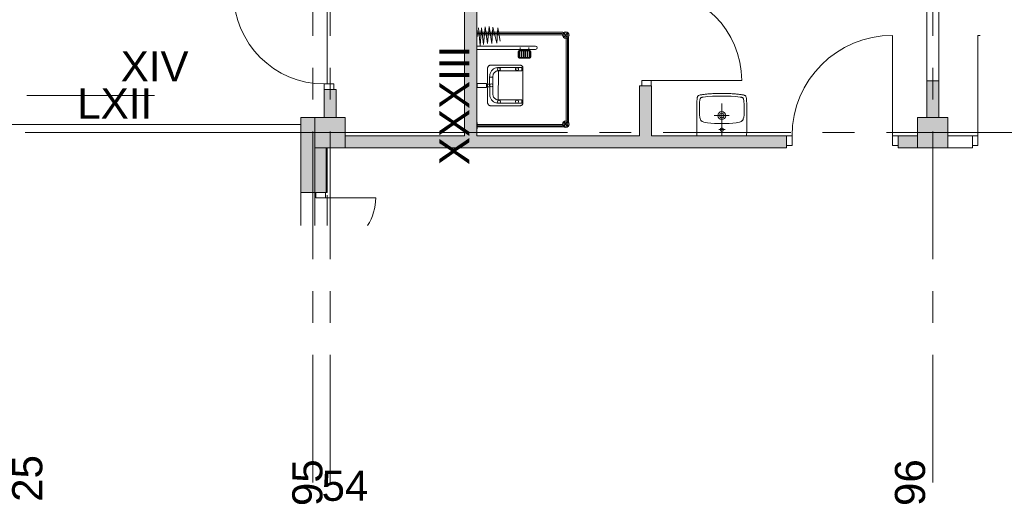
# Model space of a CAD drawing. Header units: centimetres. Extents: x -1737 to 3083, y -1 to 3760.
# Tile 25 of 36: x 1208 to 2189, y 1 to 484. Entities that reach past the tile are written whole.
import ezdxf

# ---------------------------------------------------------------- set-up
doc = ezdxf.new("R2010")
doc.units = ezdxf.units.CM
doc.linetypes.add('Dash', pattern=[60, 30, -30])
doc.linetypes.add('Oś', pattern=[222.25, 127, -31.75, 31.75, -31.75])
for name, color, linetype, lineweight in [('A-DETL-GENF', 92, 'Continuous', 9), ('A-DETL-MEDM', 33, 'Continuous', 13), ('A-DOOR', 31, 'Continuous', 13), ('A-DOOR-HDLN', 31, 'Continuous', 13), ('A-FLOR', 192, 'Continuous', 13), ('A-WALL', 113, 'Continuous', 13), ('P-SANR-FIXT', 6, 'Continuous', 13), ('S-COLS', 52, 'Continuous', 13), ('S-GRID', 1, 'Continuous', 13), ('S-GRID-IDEN', 1, 'Continuous', 13)]:
    doc.layers.add(name, color=color, linetype=linetype, lineweight=lineweight)
doc.layers.add('A-WALL-PATT', color=111, linetype='Continuous', lineweight=13, plot=False)
doc.styles.add('Arial_4', font='arial.ttf', dxfattribs={"height": 30})

msp = doc.modelspace()

# ---------------------------------------------------------------- hatches: boundary and pattern name
at = {"layer": 'S-COLS', "lineweight": 9}
for points in [[(1532.38, 356.33), (1532.38, 386.33), (1502.38, 386.33), (1502.38, 356.33)], [(2132.38, 356.33), (2132.38, 386.33), (2102.38, 386.33), (2102.38, 356.33)]]:
    msp.add_hatch(color=251, dxfattribs=at).paths.add_polyline_path(points, flags=0)

# ---------------------------------------------------------------- linework, layer by layer
at = {"layer": 'A-DETL-GENF', "color": 251, "lineweight": 9}
for p, q in [((1837.23, 423.33), (1827.73, 423.33)), ((1827.73, 423.33), (1827.73, 417.83)), ((1837.23, 417.83), (1837.23, 423.33)), ((1521.03, 419.83), (1511.53, 419.83)), ((1511.53, 419.83), (1511.53, 414.33)), ((1511.53, 414.33), (1521.03, 414.33)), ((1521.03, 414.33), (1521.03, 419.83)), ((1827.73, 417.83), (1837.23, 417.83)), ((1971.88, 368.18), (1971.88, 358.68)), ((1977.38, 368.18), (1971.88, 368.18)), ((1977.38, 358.68), (1977.38, 368.18)), ((2082.88, 368.18), (2077.38, 368.18)), ((2077.38, 368.18), (2077.38, 358.68)), ((2082.88, 358.68), (2082.88, 368.18)), ((2156.88, 358.68), (2156.88, 368.18)), ((2156.88, 368.18), (2162.38, 368.18)), ((2162.38, 368.18), (2162.38, 358.68)), ((1971.88, 358.68), (1977.38, 358.68)), ((2077.38, 358.68), (2082.88, 358.68)), ((2162.38, 358.68), (2156.88, 358.68)), ((1512.88, 311.83), (1503.33, 311.83)), ((1503.33, 311.83), (1503.33, 306.33)), ((1503.33, 306.33), (1512.88, 306.33)), ((1512.88, 306.33), (1512.88, 311.83))]:
    msp.add_line(p, q, dxfattribs=at)
at = {"layer": 'A-DETL-MEDM', "color": 251, "lineweight": 9}
for p, q in [((1827.73, 423.33), (1837.23, 423.33)), ((1827.73, 417.83), (1827.73, 423.33)), ((1837.23, 423.33), (1837.23, 417.83)), ((1521.03, 419.83), (1511.53, 419.83)), ((1511.53, 419.83), (1511.53, 414.33)), ((1511.53, 414.33), (1521.03, 414.33)), ((1521.03, 414.33), (1521.03, 419.83)), ((1837.23, 417.83), (1827.73, 417.83)), ((1977.38, 368.18), (1971.88, 368.18)), ((1971.88, 368.18), (1971.88, 358.68)), ((1977.38, 358.68), (1977.38, 368.18)), ((2077.38, 358.68), (2077.38, 368.18)), ((2077.38, 368.18), (2082.88, 368.18)), ((2082.88, 368.18), (2082.88, 358.68)), ((2162.38, 368.18), (2156.88, 368.18)), ((2156.88, 368.18), (2156.88, 358.68)), ((2162.38, 358.68), (2162.38, 368.18)), ((1971.88, 358.68), (1977.38, 358.68)), ((2082.88, 358.68), (2077.38, 358.68)), ((2156.88, 358.68), (2162.38, 358.68)), ((1512.88, 311.83), (1503.33, 311.83)), ((1503.33, 311.83), (1503.33, 306.33)), ((1503.33, 306.33), (1512.88, 306.33)), ((1512.88, 306.33), (1512.88, 311.83))]:
    msp.add_line(p, q, dxfattribs=at)
at = {"layer": 'A-DOOR', "color": 251, "lineweight": 9}
for p, q in [((2077.38, 368.18), (2077.38, 468.18)), ((2162.38, 368.18), (2162.38, 468.18)), ((1837.23, 423.33), (1927.23, 423.33)), ((1512.88, 306.33), (1562.88, 306.33))]:
    msp.add_line(p, q, dxfattribs=at)
for centre, radius, start, end in [((1511.53, 509.83), 90, 180, 270), ((1837.23, 423.33), 90, 0, 90), ((2077.38, 368.18), 100, 90, 180), ((2162.38, 368.18), 100, 88.77072, 90), ((1512.88, 306.33), 50, 326.73519, 0)]:
    msp.add_arc(centre, radius, start, end, dxfattribs=at)
at = {"layer": 'A-DOOR-HDLN', "color": 251, "linetype": 'Dash', "lineweight": 9}
for p, q in [((1502.38, 278.99), (1502.38, 311.83)), ((1514.38, 278.99), (1514.38, 311.83))]:
    msp.add_line(p, q, dxfattribs=at)
at = {"layer": 'A-FLOR', "color": 251, "lineweight": 9}
for p, q in [((1514.38, 509.83), (1514.38, 419.83)), ((1488.38, 379.33), (607.38, 379.33)), ((1488.38, 278.99), (1488.38, 311.83)), ((1502.38, 311.83), (1502.38, 278.99))]:
    msp.add_line(p, q, dxfattribs=at)
at = {"layer": 'A-WALL', "color": 251, "lineweight": 9}
for p, q in [((1651.38, 558.33), (1651.38, 368.33)), ((1663.38, 368.33), (1663.38, 558.33)), ((2111.38, 533.83), (2111.38, 422.83)), ((2123.38, 422.83), (2123.38, 533.83)), ((2111.38, 422.83), (2111.38, 386.33)), ((2123.38, 422.83), (2111.38, 422.83)), ((2111.38, 422.83), (2123.38, 422.83)), ((2123.38, 386.33), (2123.38, 422.83)), ((1511.53, 414.33), (1511.38, 414.33)), ((1511.38, 414.33), (1511.38, 386.33)), ((1523.38, 414.33), (1521.03, 414.33)), ((1523.38, 386.33), (1523.38, 414.33)), ((1825.38, 417.83), (1825.38, 368.33)), ((1827.73, 417.83), (1825.38, 417.83)), ((1837.38, 417.83), (1837.23, 417.83)), ((1837.38, 368.33), (1837.38, 417.83)), ((1488.38, 386.33), (1488.38, 311.83)), ((1502.38, 386.33), (1488.38, 386.33)), ((1651.38, 368.33), (1532.38, 368.33)), ((1825.38, 368.33), (1663.38, 368.33)), ((1971.88, 368.33), (1837.38, 368.33)), ((1971.88, 368.18), (1971.88, 368.33)), ((2102.38, 368.33), (2082.88, 368.33)), ((2082.88, 368.33), (2082.88, 368.18)), ((2156.88, 368.33), (2132.38, 368.33)), ((2156.88, 368.18), (2156.88, 368.33)), ((1502.38, 356.33), (1502.38, 311.83)), ((1513.38, 311.83), (1513.38, 356.33)), ((1514.38, 311.83), (1514.38, 356.33)), ((1532.38, 356.33), (1971.88, 356.33)), ((1971.88, 356.33), (1971.88, 358.68)), ((2082.88, 358.68), (2082.88, 356.33)), ((2082.88, 356.33), (2102.38, 356.33)), ((2132.38, 356.33), (2156.88, 356.33)), ((2156.88, 356.33), (2156.88, 358.68)), ((1488.38, 311.83), (1503.33, 311.83)), ((1502.38, 311.83), (1503.33, 311.83)), ((1512.88, 311.83), (1513.38, 311.83)), ((1512.88, 311.83), (1514.38, 311.83))]:
    msp.add_line(p, q, dxfattribs=at)
at = {"layer": 'A-WALL-PATT', "color": 251, "linetype": 'Continuous', "lineweight": 9, "extrusion": (0, 0, -1)}
for points in [[(-1663.38, 368.33), (-1651.38, 558.33), (-1651.38, 368.33)], [(-1651.38, 558.33), (-1663.38, 368.33), (-1663.38, 558.33)], [(-2119.41, 386.33), (-2111.38, 422.83), (-2111.38, 386.33)], [(-2111.38, 422.83), (-2119.41, 386.33), (-2123.38, 422.83)], [(-2123.38, 422.83), (-2119.41, 386.33), (-2123.38, 386.33)], [(-1511.38, 386.33), (-1523.38, 414.33), (-1511.38, 414.33)], [(-1523.38, 414.33), (-1511.38, 386.33), (-1511.53, 386.33)], [(-1523.38, 414.33), (-1511.53, 386.33), (-1523.38, 386.33)], [(-1825.38, 368.33), (-1837.38, 417.83), (-1825.38, 417.83)], [(-1837.38, 417.83), (-1825.38, 368.33), (-1827.73, 368.33)], [(-1837.38, 417.83), (-1827.73, 368.33), (-1837.38, 368.33)], [(-1488.38, 311.83), (-1502.38, 386.33), (-1488.38, 386.33)], [(-1502.38, 386.33), (-1488.38, 311.83), (-1502.38, 356.33)], [(-1532.38, 356.33), (-1971.88, 368.33), (-1532.38, 368.33)], [(-1971.88, 368.33), (-1532.38, 356.33), (-1713.07, 356.33)], [(-1971.88, 368.33), (-1713.07, 356.33), (-1971.88, 356.33)], [(-2082.88, 358.68), (-2102.38, 356.33), (-2082.88, 368.33)], [(-2082.88, 368.33), (-2102.38, 356.33), (-2102.38, 368.33)], [(-1502.38, 356.33), (-1488.38, 311.83), (-1503.33, 311.83)], [(-1502.38, 356.33), (-1503.33, 311.83), (-1513.38, 356.33)], [(-1502.38, 311.83), (-1514.38, 356.33), (-1502.38, 356.33)], [(-1514.38, 356.33), (-1502.38, 311.83), (-1503.33, 311.83)], [(-1513.38, 356.33), (-1503.33, 311.83), (-1512.88, 311.83)], [(-1514.38, 356.33), (-1503.33, 311.83), (-1514.38, 311.83)], [(-1513.38, 356.33), (-1512.88, 311.83), (-1513.38, 311.83)], [(-2102.38, 356.33), (-2082.88, 358.68), (-2082.88, 356.33)]]:
    msp.add_solid(points, dxfattribs=at)
at = {"layer": 'P-SANR-FIXT', "color": 251, "lineweight": 9}
for p, q in [((1663.68, 473.38), (1663.38, 473.38)), ((1663.68, 466.88), (1663.68, 473.38)), ((1663.68, 471.38), (1748.18, 471.38)), ((1665.23, 475.56), (1666.77, 458.2)), ((1666.77, 458.2), (1668.04, 475.81)), ((1668.04, 475.81), (1670.09, 458.96)), ((1670.09, 458.96), (1671.88, 476.58)), ((1671.88, 476.58), (1674.18, 460.24)), ((1674.18, 460.24), (1675.71, 477.09)), ((1675.71, 477.09), (1678.52, 460.24)), ((1678.52, 460.24), (1679.54, 476.32)), ((1679.54, 476.32), (1683.37, 460.5)), ((1683.37, 460.5), (1684.39, 475.81)), ((1684.39, 475.81), (1686.69, 462.28)), ((1749.63, 466.08), (1754.51, 470.96)), ((1663.38, 470.13), (1748.18, 470.13)), ((1663.38, 466.88), (1663.68, 466.88)), ((1663.68, 468.88), (1748.18, 468.88)), ((1752.43, 383.72), (1752.43, 464.63)), ((1753.68, 464.63), (1753.68, 383.72)), ((1754.93, 383.72), (1754.93, 464.63)), ((1663.58, 457.43), (1721.98, 457.43)), ((1721.98, 454.23), (1663.58, 454.23)), ((1704.68, 452.14), (1704.68, 446.54)), ((1704.98, 452.14), (1704.98, 446.54)), ((1705.28, 452.14), (1705.28, 446.54)), ((1716.18, 453.24), (1705.78, 453.24)), ((1716.18, 452.94), (1705.78, 452.94)), ((1716.18, 452.64), (1705.78, 452.64)), ((1706.08, 452.64), (1706.08, 446.04)), ((1706.38, 452.64), (1706.38, 446.04)), ((1706.73, 453.24), (1706.73, 456.24)), ((1715.23, 453.64), (1706.73, 453.64)), ((1715.23, 453.44), (1706.73, 453.44)), ((1707.98, 452.64), (1707.98, 446.04)), ((1708.28, 452.64), (1708.28, 446.04)), ((1709.88, 452.64), (1709.88, 446.04)), ((1710.18, 452.64), (1710.18, 446.04)), ((1711.78, 452.64), (1711.78, 446.04)), ((1712.08, 452.64), (1712.08, 446.04)), ((1713.68, 452.64), (1713.68, 446.04)), ((1713.98, 452.64), (1713.98, 446.04)), ((1715.23, 453.24), (1715.23, 456.24)), ((1715.58, 452.64), (1715.58, 446.04)), ((1715.88, 452.64), (1715.88, 446.04)), ((1716.68, 446.54), (1716.68, 452.14)), ((1716.98, 446.54), (1716.98, 452.14)), ((1717.28, 446.54), (1717.28, 452.14)), ((1705.78, 446.04), (1716.18, 446.04)), ((1705.78, 445.74), (1716.18, 445.74)), ((1705.78, 445.44), (1716.18, 445.44)), ((1674.25, 435.67), (1674.27, 435.94)), ((1674.25, 420.51), (1674.25, 435.67)), ((1674.27, 435.94), (1674.32, 436.22)), ((1674.32, 436.22), (1674.4, 436.48)), ((1674.4, 436.48), (1674.51, 436.74)), ((1674.51, 436.74), (1674.65, 437)), ((1674.65, 437), (1674.81, 437.24)), ((1674.81, 437.24), (1674.99, 437.46)), ((1674.99, 437.46), (1675.18, 437.68)), ((1675.18, 437.68), (1675.4, 437.87)), ((1675.4, 437.87), (1675.63, 438.05)), ((1675.63, 438.05), (1675.87, 438.21)), ((1675.87, 438.21), (1676.13, 438.34)), ((1676.13, 438.34), (1676.39, 438.44)), ((1676.39, 438.44), (1676.65, 438.52)), ((1676.65, 438.52), (1676.93, 438.57)), ((1676.93, 438.57), (1706.46, 438.57)), ((1677.32, 431.64), (1676.96, 430.88)), ((1677.76, 432.35), (1677.32, 431.64)), ((1678.26, 433.02), (1677.76, 432.35)), ((1678.82, 433.64), (1678.26, 433.02)), ((1679.44, 434.2), (1678.82, 433.64)), ((1680.11, 434.71), (1679.44, 434.2)), ((1680.83, 435.14), (1680.11, 434.71)), ((1680.76, 430.95), (1681.12, 431.34)), ((1681.59, 435.51), (1680.83, 435.14)), ((1681.12, 431.34), (1681.51, 431.7)), ((1681.51, 431.7), (1681.94, 432.02)), ((1682.39, 435.8), (1681.59, 435.51)), ((1681.94, 432.02), (1682.4, 432.3)), ((1683.22, 436.02), (1682.39, 435.8)), ((1682.4, 432.3), (1682.88, 432.53)), ((1682.88, 432.53), (1683.39, 432.72)), ((1684.09, 436.15), (1683.22, 436.02)), ((1683.39, 432.72), (1683.92, 432.86)), ((1683.92, 432.86), (1684.47, 432.94)), ((1684.97, 436.19), (1684.09, 436.15)), ((1684.81, 403.9), (1685, 432.97)), ((1708.4, 436.12), (1684.97, 436.19)), ((1685, 432.97), (1708.4, 432.97)), ((1702.06, 434.6), (1702.07, 434.75)), ((1702.07, 434.75), (1702.09, 434.9)), ((1702.09, 434.31), (1702.07, 434.45)), ((1702.09, 434.9), (1702.12, 435.04)), ((1702.12, 434.17), (1702.09, 434.31)), ((1702.12, 435.04), (1702.17, 435.17)), ((1702.17, 434.03), (1702.12, 434.17)), ((1702.17, 435.17), (1702.23, 435.3)), ((1702.23, 433.91), (1702.17, 434.03)), ((1702.23, 435.3), (1702.31, 435.42)), ((1702.31, 433.79), (1702.23, 433.91)), ((1702.31, 435.42), (1702.39, 435.53)), ((1702.39, 433.67), (1702.31, 433.79)), ((1702.39, 435.53), (1702.49, 435.64)), ((1702.49, 433.57), (1702.39, 433.67)), ((1702.49, 435.64), (1702.59, 435.73)), ((1702.59, 433.47), (1702.49, 433.57)), ((1702.59, 435.73), (1702.7, 435.82)), ((1702.7, 433.39), (1702.59, 433.47)), ((1702.7, 435.82), (1702.82, 435.89)), ((1702.82, 433.32), (1702.7, 433.39)), ((1702.82, 435.89), (1702.95, 435.95)), ((1702.95, 433.25), (1702.82, 433.32)), ((1702.95, 435.95), (1703.09, 436)), ((1703.09, 433.21), (1702.95, 433.25)), ((1703.09, 436), (1703.23, 436.04)), ((1703.23, 433.17), (1703.09, 433.21)), ((1703.23, 436.04), (1703.37, 436.06)), ((1703.37, 433.15), (1703.23, 433.17)), ((1703.37, 436.06), (1703.52, 436.07)), ((1703.52, 433.14), (1703.37, 433.15)), ((1703.52, 436.07), (1703.67, 436.06)), ((1703.67, 433.15), (1703.52, 433.14)), ((1703.67, 436.06), (1703.82, 436.04)), ((1703.82, 433.17), (1703.67, 433.15)), ((1703.82, 436.04), (1703.96, 436)), ((1703.96, 433.21), (1703.82, 433.17)), ((1703.96, 436), (1704.09, 435.95)), ((1704.09, 433.25), (1703.96, 433.21)), ((1704.09, 435.95), (1704.22, 435.89)), ((1704.22, 433.32), (1704.09, 433.25)), ((1704.22, 435.89), (1704.34, 435.82)), ((1704.34, 433.39), (1704.22, 433.32)), ((1704.34, 435.82), (1704.45, 435.73)), ((1704.45, 433.47), (1704.34, 433.39)), ((1704.45, 435.73), (1704.56, 435.64)), ((1704.56, 433.57), (1704.45, 433.47)), ((1704.56, 435.64), (1704.65, 435.53)), ((1704.65, 433.67), (1704.56, 433.57)), ((1704.65, 435.53), (1704.74, 435.42)), ((1704.74, 433.79), (1704.65, 433.67)), ((1704.74, 435.42), (1704.81, 435.3)), ((1704.81, 433.91), (1704.74, 433.79)), ((1704.81, 435.3), (1704.87, 435.17)), ((1704.87, 434.03), (1704.81, 433.91)), ((1704.87, 435.17), (1704.92, 435.04)), ((1704.92, 434.17), (1704.87, 434.03)), ((1704.92, 435.04), (1704.96, 434.9)), ((1704.96, 434.31), (1704.92, 434.17)), ((1704.96, 434.9), (1704.98, 434.75)), ((1704.98, 434.45), (1704.96, 434.31)), ((1704.98, 434.75), (1704.99, 434.6)), ((1704.99, 434.6), (1704.98, 434.45)), ((1706.46, 438.57), (1706.74, 438.57)), ((1706.74, 438.57), (1707.02, 438.52)), ((1707.02, 438.52), (1707.29, 438.45)), ((1707.29, 438.45), (1707.55, 438.35)), ((1707.55, 438.35), (1707.81, 438.22)), ((1707.81, 438.22), (1708.05, 438.07)), ((1708.05, 438.07), (1708.28, 437.9)), ((1708.28, 437.9), (1708.49, 437.71)), ((1708.4, 432.97), (1708.4, 436.12)), ((1708.49, 437.71), (1708.69, 437.5)), ((1708.69, 437.5), (1708.86, 437.27)), ((1708.86, 437.27), (1709.02, 437.03)), ((1709.02, 437.03), (1709.15, 436.78)), ((1709.15, 436.78), (1709.26, 436.51)), ((1709.26, 436.51), (1709.33, 436.24)), ((1709.33, 436.24), (1709.38, 435.96)), ((1709.38, 435.96), (1709.38, 401)), ((1676.32, 428.38), (1676.27, 426.42)), ((1676.32, 408.49), (1676.27, 427.05)), ((1676.27, 426.42), (1679.49, 426.42)), ((1676.45, 429.24), (1676.32, 428.38)), ((1676.66, 430.08), (1676.45, 429.24)), ((1676.96, 430.88), (1676.66, 430.08)), ((1679.49, 427.42), (1679.52, 427.99)), ((1679.49, 426.42), (1679.49, 427.42)), ((1679.49, 427.05), (1679.49, 409.45)), ((1679.52, 427.99), (1679.6, 428.54)), ((1679.6, 428.54), (1679.74, 429.07)), ((1679.74, 429.07), (1679.93, 429.58)), ((1679.93, 429.58), (1680.16, 430.06)), ((1680.16, 430.06), (1680.44, 430.52)), ((1680.44, 430.52), (1680.76, 430.95)), ((1663.89, 416.38), (1663.89, 420.29)), ((1663.89, 420.29), (1673.17, 420.29)), ((1663.89, 416.38), (1673.17, 416.38)), ((1673.17, 420.29), (1673.17, 416.38)), ((1673.92, 416.39), (1673.89, 420.28)), ((1674.05, 417.03), (1674.05, 419.64)), ((1674.05, 419.64), (1676.32, 419.64)), ((1676.32, 417.03), (1674.05, 417.03)), ((1674.25, 400.69), (1674.25, 416.1)), ((1676.32, 419.64), (1676.32, 417.03)), ((1676.45, 407.63), (1676.32, 408.49)), ((1676.66, 406.8), (1676.45, 407.63)), ((1676.96, 406), (1676.66, 406.8)), ((1677.32, 405.24), (1676.96, 406)), ((1677.76, 404.52), (1677.32, 405.24)), ((1678.26, 403.85), (1677.76, 404.52)), ((1678.82, 403.23), (1678.26, 403.85)), ((1679.44, 402.67), (1678.82, 403.23)), ((1680.11, 402.17), (1679.44, 402.67)), ((1679.49, 409.45), (1679.52, 408.89)), ((1679.52, 408.89), (1679.6, 408.34)), ((1679.6, 408.34), (1679.74, 407.81)), ((1679.74, 407.81), (1679.93, 407.3)), ((1679.93, 407.3), (1680.16, 406.81)), ((1680.83, 401.73), (1680.11, 402.17)), ((1680.16, 406.81), (1680.44, 406.36)), ((1680.44, 406.36), (1680.76, 405.93)), ((1680.76, 405.93), (1681.12, 405.54)), ((1681.12, 405.54), (1681.51, 405.18)), ((1681.51, 405.18), (1681.94, 404.86)), ((1681.94, 404.86), (1682.4, 404.58)), ((1682.4, 404.58), (1682.88, 404.35)), ((1682.88, 404.35), (1683.39, 404.16)), ((1683.39, 404.16), (1683.92, 404.03)), ((1683.92, 404.03), (1684.47, 403.94)), ((1708.4, 403.9), (1684.81, 403.9)), ((1708.4, 403.9), (1708.4, 400.76)), ((1882.61, 401.22), (1882.63, 401.94)), ((1882.63, 401.94), (1882.66, 402.6)), ((1882.66, 402.6), (1882.69, 403.27)), ((1882.69, 403.27), (1882.71, 403.91)), ((1882.71, 403.91), (1882.74, 404.55)), ((1882.74, 404.55), (1882.79, 405.13)), ((1882.79, 405.13), (1882.87, 405.69)), ((1882.87, 405.69), (1882.95, 406.2)), ((1882.95, 406.2), (1883.06, 406.7)), ((1883.06, 406.7), (1883.17, 407)), ((1883.27, 407.29), (1883.09, 406.7)), ((1883.17, 407), (1883.27, 407.29)), ((1883.27, 407.29), (1883.62, 407.8)), ((1883.62, 407.8), (1883.27, 407.29)), ((1883.62, 407.8), (1884.07, 408.17)), ((1884.07, 408.17), (1883.62, 407.8)), ((1884.07, 408.17), (1884.63, 408.43)), ((1884.63, 408.43), (1884.07, 408.17)), ((1884.63, 408.43), (1885.27, 408.65)), ((1885.27, 408.65), (1884.63, 408.43)), ((1885.17, 399.89), (1885.35, 402.15)), ((1885.27, 408.65), (1885.94, 408.83)), ((1885.94, 408.83), (1885.27, 408.65)), ((1885.35, 402.15), (1885.48, 403.27)), ((1885.48, 403.27), (1885.67, 404.36)), ((1885.67, 404.36), (1885.83, 404.92)), ((1885.83, 404.92), (1886.02, 405.43)), ((1885.94, 408.83), (1886.63, 408.97)), ((1886.63, 408.97), (1885.94, 408.83)), ((1886.02, 405.43), (1886.18, 405.66)), ((1886.18, 405.66), (1886.36, 405.88)), ((1886.36, 405.88), (1886.84, 406.17)), ((1886.63, 408.97), (1887.38, 409.13)), ((1887.38, 409.13), (1886.63, 408.97)), ((1886.84, 406.17), (1887.35, 406.38)), ((1887.35, 406.38), (1887.91, 406.54)), ((1887.38, 409.13), (1888.15, 409.23)), ((1888.15, 409.23), (1887.38, 409.13)), ((1887.91, 406.54), (1889, 406.76)), ((1888.15, 409.23), (1888.95, 409.37)), ((1888.95, 409.37), (1888.15, 409.23)), ((1888.95, 409.37), (1889.77, 409.47)), ((1889.77, 409.47), (1888.95, 409.37)), ((1889, 406.76), (1891.24, 407.08)), ((1889.77, 409.47), (1890.68, 409.58)), ((1890.68, 409.58), (1889.77, 409.47)), ((1890.68, 409.58), (1891.61, 409.69)), ((1891.61, 409.69), (1890.68, 409.58)), ((1891.24, 407.08), (1893.47, 407.26)), ((1891.61, 409.69), (1892.6, 409.77)), ((1892.6, 409.77), (1891.61, 409.69)), ((1892.6, 409.77), (1893.63, 409.85)), ((1893.63, 409.85), (1892.6, 409.77)), ((1893.47, 407.26), (1897.98, 407.5)), ((1893.63, 409.85), (1894.73, 409.95)), ((1894.73, 409.95), (1893.63, 409.85)), ((1894.73, 409.95), (1895.92, 410.03)), ((1895.92, 410.03), (1894.73, 409.95)), ((1895.92, 410.03), (1897.18, 410.09)), ((1897.18, 410.09), (1895.92, 410.03)), ((1897.18, 410.09), (1898.53, 410.17)), ((1898.53, 410.17), (1897.18, 410.09)), ((1897.98, 407.5), (1902.48, 407.64)), ((1898.53, 410.17), (1900, 410.22)), ((1900, 410.22), (1898.53, 410.17)), ((1900, 410.22), (1901.6, 410.27)), ((1901.6, 410.27), (1900, 410.22)), ((1901.6, 410.27), (1903.33, 410.3)), ((1903.33, 410.3), (1901.6, 410.27)), ((1902.48, 407.64), (1904.74, 407.72)), ((1903.33, 410.3), (1905.27, 410.33)), ((1905.27, 410.33), (1903.33, 410.3)), ((1904.74, 407.72), (1905.91, 407.74)), ((1905.27, 410.33), (1909.51, 410.33)), ((1909.51, 410.33), (1905.27, 410.33)), ((1905.91, 407.74), (1906.58, 407.74)), ((1906.58, 407.74), (1907.38, 407.77)), ((1907.38, 407.77), (1908.18, 407.74)), ((1908.18, 407.74), (1908.87, 407.74)), ((1908.87, 407.74), (1910.01, 407.72)), ((1909.51, 410.33), (1911.43, 410.3)), ((1911.43, 410.3), (1909.51, 410.33)), ((1910.01, 407.72), (1912.28, 407.64)), ((1911.43, 410.3), (1913.18, 410.27)), ((1913.18, 410.27), (1911.43, 410.3)), ((1912.28, 407.64), (1916.78, 407.5)), ((1913.18, 410.27), (1914.75, 410.22)), ((1914.75, 410.22), (1913.18, 410.27)), ((1914.75, 410.22), (1916.22, 410.17)), ((1916.22, 410.17), (1914.75, 410.22)), ((1916.22, 410.17), (1917.58, 410.09)), ((1917.58, 410.09), (1916.22, 410.17)), ((1916.78, 407.5), (1921.28, 407.26)), ((1917.58, 410.09), (1918.86, 410.03)), ((1918.86, 410.03), (1917.58, 410.09)), ((1918.86, 410.03), (1920.03, 409.95)), ((1920.03, 409.95), (1918.86, 410.03)), ((1920.03, 409.95), (1921.12, 409.85)), ((1921.12, 409.85), (1920.03, 409.95)), ((1921.12, 409.85), (1922.18, 409.77)), ((1922.18, 409.77), (1921.12, 409.85)), ((1921.28, 407.26), (1923.52, 407.08)), ((1922.18, 409.77), (1923.17, 409.69)), ((1923.17, 409.69), (1922.18, 409.77)), ((1923.17, 409.69), (1924.1, 409.58)), ((1924.1, 409.58), (1923.17, 409.69)), ((1923.52, 407.08), (1925.75, 406.76)), ((1924.1, 409.58), (1924.98, 409.47)), ((1924.98, 409.47), (1924.1, 409.58)), ((1924.98, 409.47), (1925.81, 409.37)), ((1925.81, 409.37), (1924.98, 409.47)), ((1925.75, 406.76), (1926.85, 406.54)), ((1925.81, 409.37), (1926.63, 409.23)), ((1926.63, 409.23), (1925.81, 409.37)), ((1926.63, 409.23), (1927.38, 409.13)), ((1927.38, 409.13), (1926.63, 409.23)), ((1926.85, 406.54), (1927.4, 406.38)), ((1927.38, 409.13), (1928.12, 408.97)), ((1928.12, 408.97), (1927.38, 409.13)), ((1927.4, 406.38), (1927.94, 406.17)), ((1927.94, 406.17), (1928.42, 405.88)), ((1928.12, 408.97), (1928.84, 408.83)), ((1928.84, 408.83), (1928.12, 408.97)), ((1928.42, 405.88), (1928.6, 405.66)), ((1928.6, 405.66), (1928.74, 405.43)), ((1928.74, 405.43), (1928.95, 404.92)), ((1928.84, 408.83), (1929.51, 408.65)), ((1929.51, 408.65), (1928.84, 408.83)), ((1928.95, 404.92), (1929.08, 404.36)), ((1929.08, 404.36), (1929.27, 403.27)), ((1929.27, 403.27), (1929.4, 402.15)), ((1929.4, 402.15), (1929.59, 399.89)), ((1929.51, 408.65), (1930.12, 408.43)), ((1930.12, 408.43), (1929.51, 408.65)), ((1930.12, 408.43), (1930.68, 408.17)), ((1930.68, 408.17), (1930.12, 408.43)), ((1930.68, 408.17), (1931.16, 407.8)), ((1931.16, 407.8), (1930.68, 408.17)), ((1931.16, 407.8), (1931.48, 407.29)), ((1931.48, 407.29), (1931.16, 407.8)), ((1931.48, 407.29), (1931.69, 406.7)), ((1931.69, 406.7), (1931.8, 406.2)), ((1931.8, 406.2), (1931.91, 405.69)), ((1931.91, 405.69), (1931.96, 405.13)), ((1931.96, 405.13), (1932.01, 404.55)), ((1932.01, 404.55), (1932.04, 403.91)), ((1932.04, 403.91), (1932.07, 403.27)), ((1932.07, 403.27), (1932.09, 402.6)), ((1932.09, 402.6), (1932.12, 401.94)), ((1932.12, 401.94), (1932.15, 401.22)), ((1674.41, 400.21), (1674.25, 400.69)), ((1674.32, 400.47), (1674.27, 400.72)), ((1674.52, 399.95), (1674.41, 400.21)), ((1674.65, 399.7), (1674.52, 399.95)), ((1674.81, 399.46), (1674.65, 399.7)), ((1675, 399.23), (1674.81, 399.46)), ((1675.2, 399.02), (1675, 399.23)), ((1675.42, 398.81), (1675.2, 399.02)), ((1675.65, 398.63), (1675.42, 398.81)), ((1675.9, 398.47), (1675.65, 398.63)), ((1676.15, 398.33), (1675.9, 398.47)), ((1676.42, 398.22), (1676.15, 398.33)), ((1676.68, 398.14), (1676.42, 398.22)), ((1676.96, 398.09), (1676.68, 398.14)), ((1677.23, 398.09), (1676.96, 398.09)), ((1706.76, 398.09), (1677.23, 398.09)), ((1681.59, 401.36), (1680.83, 401.73)), ((1682.39, 401.07), (1681.59, 401.36)), ((1683.22, 400.86), (1682.39, 401.07)), ((1684.09, 400.73), (1683.22, 400.86)), ((1684.97, 400.68), (1684.09, 400.73)), ((1685, 400.76), (1708.4, 400.76)), ((1707.04, 398.14), (1706.76, 398.09)), ((1707.32, 398.21), (1707.04, 398.14)), ((1707.59, 398.32), (1707.32, 398.21)), ((1707.84, 398.45), (1707.59, 398.32)), ((1708.08, 398.6), (1707.84, 398.45)), ((1708.31, 398.78), (1708.08, 398.6)), ((1708.52, 398.97), (1708.31, 398.78)), ((1708.71, 399.18), (1708.52, 398.97)), ((1708.88, 399.41), (1708.71, 399.18)), ((1709.03, 399.65), (1708.88, 399.41)), ((1709.16, 399.91), (1709.03, 399.65)), ((1709.26, 400.17), (1709.16, 399.91)), ((1709.34, 400.44), (1709.26, 400.17)), ((1709.38, 400.72), (1709.34, 400.44)), ((1709.38, 401), (1709.38, 400.72)), ((1882.42, 392.83), (1882.45, 393.79)), ((1882.42, 391.82), (1882.42, 392.83)), ((1882.45, 394.72), (1882.48, 395.62)), ((1882.45, 393.79), (1882.45, 394.72)), ((1882.48, 396.21), (1882.5, 397.38)), ((1882.48, 395.62), (1882.48, 396.21)), ((1882.5, 397.38), (1882.53, 398.21)), ((1882.53, 398.98), (1882.56, 399.75)), ((1882.53, 398.21), (1882.53, 398.98)), ((1882.56, 399.75), (1882.58, 400.5)), ((1882.58, 400.5), (1882.61, 401.22)), ((1885.03, 395.38), (1885.09, 397.65)), ((1885.11, 390.88), (1885.03, 395.38)), ((1885.09, 397.65), (1885.17, 399.89)), ((1907.38, 368.33), (1907.38, 400.33)), ((1929.59, 399.89), (1929.7, 397.65)), ((1929.72, 395.38), (1929.64, 390.88)), ((1929.7, 397.65), (1929.72, 395.38)), ((1932.15, 401.22), (1932.17, 400.5)), ((1932.17, 400.5), (1932.2, 399.75)), ((1932.2, 399.75), (1932.23, 398.98)), ((1932.23, 398.98), (1932.23, 398.21)), ((1932.23, 398.21), (1932.25, 397.38)), ((1932.25, 397.38), (1932.28, 396.21)), ((1932.28, 396.21), (1932.31, 395.62)), ((1932.31, 395.62), (1932.31, 394.72)), ((1932.31, 394.72), (1932.33, 393.79)), ((1932.33, 393.79), (1932.33, 392.83)), ((1932.33, 392.83), (1932.36, 391.82)), ((1882.37, 386.62), (1882.4, 388.46)), ((1882.4, 384.6), (1882.37, 386.62)), ((1882.4, 390.14), (1882.42, 391.82)), ((1882.4, 388.46), (1882.4, 390.14)), ((1882.4, 382.31), (1882.4, 384.6)), ((1885.14, 390.19), (1885.11, 390.88)), ((1885.17, 389.87), (1885.14, 390.19)), ((1885.19, 389.47), (1885.17, 389.87)), ((1885.27, 388.59), (1885.19, 389.47)), ((1885.51, 386.86), (1885.27, 388.59)), ((1885.96, 385.18), (1885.51, 386.86)), ((1886.26, 384.36), (1885.96, 385.18)), ((1886.68, 383.59), (1886.26, 384.36)), ((1886.95, 383.24), (1886.68, 383.59)), ((1887.27, 382.95), (1886.95, 383.24)), ((1887.99, 382.47), (1887.27, 382.95)), ((1888.79, 382.12), (1887.99, 382.47)), ((1914.89, 388.33), (1899.89, 388.33)), ((1926.77, 382.47), (1925.97, 382.12)), ((1927.48, 382.95), (1926.77, 382.47)), ((1927.8, 383.24), (1927.48, 382.95)), ((1928.07, 383.59), (1927.8, 383.24)), ((1928.5, 384.36), (1928.07, 383.59)), ((1928.79, 385.18), (1928.5, 384.36)), ((1929.24, 386.86), (1928.79, 385.18)), ((1929.51, 388.59), (1929.24, 386.86)), ((1929.56, 389.47), (1929.51, 388.59)), ((1929.59, 389.87), (1929.56, 389.47)), ((1929.62, 390.19), (1929.59, 389.87)), ((1929.64, 390.88), (1929.62, 390.19)), ((1932.36, 391.82), (1932.36, 390.14)), ((1932.36, 390.14), (1932.38, 388.46)), ((1932.38, 384.6), (1932.36, 382.31)), ((1932.38, 388.46), (1932.38, 384.6)), ((1663.68, 381.47), (1663.38, 381.47)), ((1663.38, 378.22), (1748.38, 378.22)), ((1663.38, 374.97), (1663.68, 374.97)), ((1663.68, 374.97), (1663.68, 381.47)), ((1663.68, 379.47), (1748.18, 379.47)), ((1663.68, 376.97), (1748.18, 376.97)), ((1749.63, 382.27), (1754.51, 377.39)), ((1882.42, 379.67), (1882.4, 382.31)), ((1882.48, 376.61), (1882.42, 379.67)), ((1882.56, 372.91), (1882.48, 376.61)), ((1882.69, 368.33), (1882.56, 372.91)), ((1889.64, 381.85), (1888.79, 382.12)), ((1891.34, 381.48), (1889.64, 381.85)), ((1893.05, 381.22), (1891.34, 381.48)), ((1896.54, 380.82), (1893.05, 381.22)), ((1900.03, 380.52), (1896.54, 380.82)), ((1903.51, 380.39), (1900.03, 380.52)), ((1905.25, 380.34), (1903.51, 380.39)), ((1910.6, 374.34), (1904.34, 374.34)), ((1909.51, 380.34), (1905.25, 380.34)), ((1911.24, 380.39), (1909.51, 380.34)), ((1914.75, 380.52), (1911.24, 380.39)), ((1918.22, 380.82), (1914.75, 380.52)), ((1921.71, 381.22), (1918.22, 380.82)), ((1923.44, 381.48), (1921.71, 381.22)), ((1925.14, 381.85), (1923.44, 381.48)), ((1925.97, 382.12), (1925.14, 381.85)), ((1932.2, 372.91), (1932.07, 368.33)), ((1932.28, 376.61), (1932.2, 372.91)), ((1932.33, 379.67), (1932.28, 376.61)), ((1932.36, 382.31), (1932.33, 379.67))]:
    msp.add_line(p, q, dxfattribs=at)
for centre, radius in [((1752.07, 468.52), 3.25), ((1752.07, 468.52), 2.1), ((1753.55, 470), 0.62), ((1750.58, 467.03), 0.62), ((1750.58, 467.03), 0.32), ((1753.55, 470), 0.32), ((1685.43, 434.59), 1.5), ((1703.62, 434.68), 1.5), ((1677.88, 418.4), 1.5), ((1685.62, 402.11), 1.5), ((1703.55, 402.24), 1.5), ((1907.39, 388.33), 3.92), ((1752.07, 379.83), 3.25), ((1907.39, 388.33), 2.28), ((1750.58, 381.32), 0.62), ((1752.07, 379.83), 2.1), ((1750.58, 381.32), 0.32), ((1753.55, 378.35), 0.62), ((1753.55, 378.35), 0.32), ((1907.38, 374.34), 1.72)]:
    msp.add_circle(centre, radius, dxfattribs=at)
for centre, radius, start, end in [((1748.18, 464.63), 6.75, 73.50351, 90), ((1748.18, 464.63), 5.5, 0, 90), ((1748.18, 464.63), 4.25, 81.14891, 90), ((1748.18, 464.63), 4.25, 0, 8.85109), ((1748.18, 464.63), 6.75, 0, 16.49649), ((1705.78, 452.14), 1.1, 90, 180), ((1705.78, 452.14), 0.8, 90, 180), ((1705.78, 452.14), 0.5, 90, 180), ((1716.18, 452.14), 1.1, 0, 90), ((1716.18, 452.14), 0.8, 0, 90), ((1716.18, 452.14), 0.5, 0, 90), ((1721.98, 455.83), 1.6, 270, 90), ((1705.78, 446.54), 1.1, 180, 270), ((1705.78, 446.54), 0.8, 180, 270), ((1705.78, 446.54), 0.5, 180, 270), ((1716.18, 446.54), 0.5, 270, 0), ((1716.18, 446.54), 0.8, 270, 0), ((1716.18, 446.54), 1.1, 270, 0), ((1748.18, 383.72), 5.5, 270, 0), ((1748.18, 383.72), 4.25, 351.14891, 0), ((1748.18, 383.72), 6.75, 343.50351, 0), ((1748.18, 383.72), 4.25, 270, 278.85109), ((1748.18, 383.72), 6.75, 270, 286.49649)]:
    msp.add_arc(centre, radius, start, end, dxfattribs=at)
msp.add_ellipse((1710.98, 453.97), major_axis=(0.325, 0), ratio=0.224951, dxfattribs=at)
at = {"layer": 'S-COLS', "color": 251, "lineweight": 9}
for p, q in [((1532.38, 386.33), (1502.38, 386.33)), ((1502.38, 386.33), (1502.38, 356.33)), ((1532.38, 356.33), (1532.38, 386.33)), ((2132.38, 386.33), (2102.38, 386.33)), ((2102.38, 386.33), (2102.38, 356.33)), ((2132.38, 356.33), (2132.38, 386.33)), ((1502.38, 356.33), (1532.38, 356.33)), ((2102.38, 356.33), (2132.38, 356.33))]:
    msp.add_line(p, q, dxfattribs=at)
at = {"layer": 'S-GRID', "color": 251, "linetype": 'Oś', "lineweight": 9}
for p, q in [((1517.38, 23.18), (1517.38, 1147.11)), ((2117.38, 23.18), (2117.38, 1147.11)), ((1500.38, 23.18), (1500.38, 515.63)), ((1342.46, 408.33), (-1368.76, 408.33)), ((102.59, 371.33), (1638.19, 371.33)), ((2420.49, 371.33), (1302.38, 371.33))]:
    msp.add_line(p, q, dxfattribs=at)

# ---------------------------------------------------------------- texts
at = {"layer": 'S-GRID-IDEN', "color": 251, "lineweight": 9, "style": 'Arial_4'}
for s, p in [('XIV', (1308.96, 422.39)), ('LXII', (1265.67, 385.39)), ('54', (1508.89, 4.77))]:
    msp.add_text(s, height=30, dxfattribs=at).set_placement(p)
for s, p in [('XXXIII', (1656.11, 338.98)), ('25', (1230.88, 3.74)), ('95', (1509.75, -0.49)), ('96', (2109.75, -0.39))]:
    msp.add_text(s, height=30, rotation=90, dxfattribs=at).set_placement(p)

doc.saveas('drawing.dxf')
